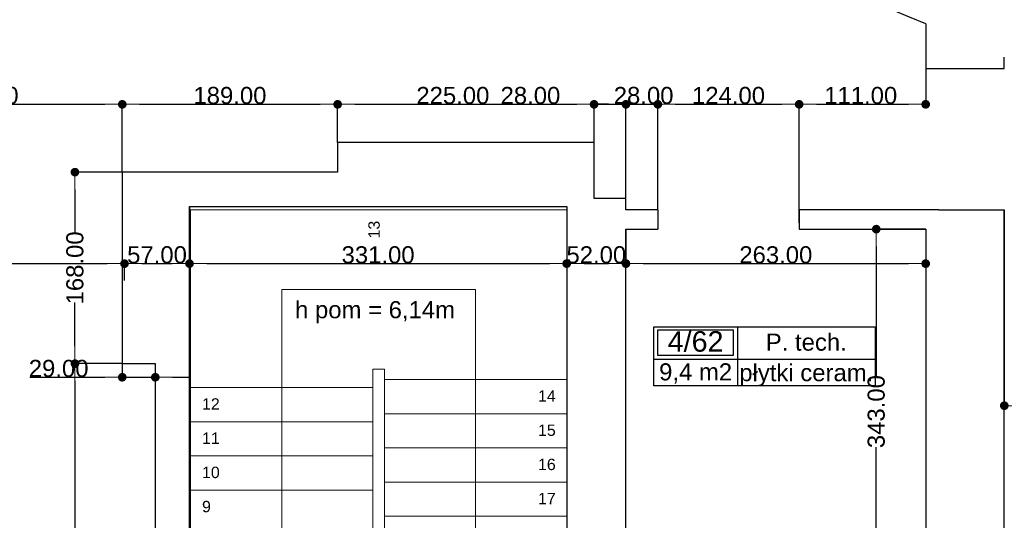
# Model space of a CAD drawing. Header units: millimetres. Extents: x -166872 to -65719, y 14266 to 44345.
# Tile 60 of 65: x -94558 to -85918, y 28744 to 33137. Entities that reach past the tile are written whole.
import ezdxf
from ezdxf.enums import TextEntityAlignment as Align

# ---------------------------------------------------------------- set-up
doc = ezdxf.new("R2010")
doc.units = ezdxf.units.MM
doc.header["$MEASUREMENT"] = 0
for name, color, linetype in [('Drzwi', 7, 'Continuous'), ('Obiekt', 7, 'Continuous'), ('Strefa', 7, 'Continuous'), ('Słup', 7, 'Continuous'), ('Tekst', 7, 'Continuous'), ('Wymiary', 63, 'Continuous'), ('Ściana', 7, 'Continuous')]:
    doc.layers.add(name, color=color, linetype=linetype)
doc.styles.add('Arial', font='txt')
doc.styles.add('Times new roman', font='txt')
doc.dimstyles.new('GENERATED_STYLE__1', dxfattribs={"dimtxt": 150, "dimasz": 152, "dimexe": 0.18, "dimexo": 0, "dimgap": 0.09, "dimtad": 1, "dimtih": 1, "dimtoh": 1, "dimlfac": 0.1, "dimzin": 0, "dimdsep": 46, "dimtxsty": 'Arial', "dimblk": 'ARROWHEAD_11', "dimblk1": 'ARROWHEAD_11', "dimblk2": 'ARROWHEAD_11', "dimcen": 0.09, "dimclrd": 114, "dimclre": 114, "dimclrt": 114, "dimazin": 0, "dimtfac": 1, "dimtdec": 4, "dimtmove": 0, "dimatfit": 3, "dimfxl": 1, "dimtolj": 1, "dimtzin": 0, "dimarcsym": 0})
doc.dimstyles.new('GENERATED_STYLE__2', dxfattribs={"dimtxt": 150, "dimasz": 152, "dimexe": 0.18, "dimexo": 0, "dimgap": 0.09, "dimtad": 1, "dimlfac": 0.1, "dimzin": 0, "dimdsep": 46, "dimtxsty": 'Arial', "dimblk": 'ARROWHEAD_11', "dimblk1": 'ARROWHEAD_11', "dimblk2": 'ARROWHEAD_11', "dimcen": 0.09, "dimclrd": 114, "dimclre": 114, "dimclrt": 114, "dimazin": 0, "dimtfac": 1, "dimtdec": 4, "dimtmove": 0, "dimatfit": 3, "dimfxl": 1, "dimtolj": 1, "dimtzin": 0, "dimarcsym": 0})

# ---------------------------------------------------------------- blocks, each defined once
blk = doc.blocks.new('P. biur._4_62_62', base_point=(-88259.8, 30159))
at = {"layer": 'Strefa'}
for p, q in [((-88993.8, 30441.9), (-87051.6, 30441.9)), ((-88993.8, 29923.3), (-88993.8, 30441.9)), ((-88957.1, 30416), (-88296.5, 30416)), ((-88957.1, 30189.7), (-88957.1, 30416)), ((-88296.5, 30416), (-88296.5, 30189.7)), ((-88259.8, 30441.9), (-88259.8, 29923.3)), ((-87051.6, 30441.9), (-87051.6, 29923.3)), ((-88993.8, 30159), (-87051.6, 30159)), ((-88296.5, 30189.7), (-88957.1, 30189.7)), ((-87051.6, 29923.3), (-88993.8, 29923.3))]:
    blk.add_line(p, q, dxfattribs=at)
at = {"layer": 'Strefa', "style": 'Arial'}
for tag, height, p in [('ROOM_NUMBER', 180, (-88626.8, 30314)), ('ROOM_NAME', 150, (-87655.7, 30307.9)), ('ROOM_CALC_AREA', 150, (-88626.8, 30047)), ('floor_f', 150, (-87655.7, 30039.9))]:
    blk.add_attdef(tag, text='', height=height, dxfattribs=at).set_placement(p, align=Align.MIDDLE_CENTER)
blk = doc.blocks.new('ARROWHEAD_11')
at = {"color": 0, "linetype": 'Continuous', "lineweight": 0}
blk.add_line((0, 0), (-1, 0), dxfattribs=at)
at = {"color": 0, "linetype": 'Continuous', "lineweight": 0, "const_width": 0.25, "flags": 128}
blk.add_lwpolyline([(-0.125, 0, 1), (0.125, 0, 1)], format="xyb", close=True, dxfattribs=at)
blk = doc.blocks.new('*D5748')
at = {"layer": 'Defpoints', "color": 0}
for p in [(-96118, 33084.3), (-93658, 32394.6), (-93658, 31799.3)]:
    blk.add_point(p, dxfattribs=at)
at = {"layer": 'Wymiary', "color": 114, "lineweight": -2}
for p, q in [((-96118, 33084.3), (-96118, 32394.4)), ((-95966, 32394.6), (-93810, 32394.6)), ((-93658, 31799.3), (-93658, 32394.8))]:
    blk.add_line(p, q, dxfattribs=at)
at = {"layer": 'Wymiary', "color": 114, "lineweight": -2, "xscale": 152, "yscale": 152, "zscale": 152, "rotation": 180}
blk.add_blockref('ARROWHEAD_11', (-96118, 32394.6), dxfattribs=at)
at = {"layer": 'Wymiary', "color": 114, "lineweight": -2, "xscale": 152, "yscale": 152, "zscale": 152}
blk.add_blockref('ARROWHEAD_11', (-93658, 32394.6), dxfattribs=at)
at = {"layer": 'Wymiary', "color": 114, "lineweight": 13, "insert": (-94888, 32471.3), "char_height": 150, "attachment_point": 5, "style": 'Arial'}
blk.add_mtext('\\A1;246.00', dxfattribs=at)
blk = doc.blocks.new('*D5749')
at = {"layer": 'Defpoints', "color": 0}
for p in [(-91768, 32394.6), (-91768, 32059.3), (-93658, 31799.3)]:
    blk.add_point(p, dxfattribs=at)
at = {"layer": 'Wymiary', "color": 114, "lineweight": -2}
for p, q in [((-93658, 31799.3), (-93658, 32394.8)), ((-93506, 32394.6), (-91920, 32394.6)), ((-91768, 32059.3), (-91768, 32394.8))]:
    blk.add_line(p, q, dxfattribs=at)
at = {"layer": 'Wymiary', "color": 114, "lineweight": -2, "xscale": 152, "yscale": 152, "zscale": 152, "rotation": 180}
blk.add_blockref('ARROWHEAD_11', (-93658, 32394.6), dxfattribs=at)
at = {"layer": 'Wymiary', "color": 114, "lineweight": -2, "xscale": 152, "yscale": 152, "zscale": 152}
blk.add_blockref('ARROWHEAD_11', (-91768, 32394.6), dxfattribs=at)
at = {"layer": 'Wymiary', "color": 114, "lineweight": 13, "insert": (-92713, 32471.3), "char_height": 150, "attachment_point": 5, "style": 'Arial'}
blk.add_mtext('\\A1;189.00', dxfattribs=at)
blk = doc.blocks.new('*D5750')
at = {"layer": 'Defpoints', "color": 0}
for p in [(-89518, 32394.6), (-91768, 32059.3), (-89518, 32059.3)]:
    blk.add_point(p, dxfattribs=at)
at = {"layer": 'Wymiary', "color": 114, "lineweight": -2}
for p, q in [((-91768, 32059.3), (-91768, 32394.8)), ((-91616, 32394.6), (-89670, 32394.6)), ((-89518, 32059.3), (-89518, 32394.8))]:
    blk.add_line(p, q, dxfattribs=at)
at = {"layer": 'Wymiary', "color": 114, "lineweight": -2, "xscale": 152, "yscale": 152, "zscale": 152, "rotation": 180}
blk.add_blockref('ARROWHEAD_11', (-91768, 32394.6), dxfattribs=at)
at = {"layer": 'Wymiary', "color": 114, "lineweight": -2, "xscale": 152, "yscale": 152, "zscale": 152}
blk.add_blockref('ARROWHEAD_11', (-89518, 32394.6), dxfattribs=at)
at = {"layer": 'Wymiary', "color": 114, "lineweight": 13, "insert": (-90756.8, 32471.3), "char_height": 150, "attachment_point": 5, "style": 'Arial'}
blk.add_mtext('\\A1;225.00', dxfattribs=at)
blk = doc.blocks.new('*D5751')
at = {"layer": 'Defpoints', "color": 0}
for p in [(-89238, 32394.6), (-89518, 32059.3), (-89238, 31569.3)]:
    blk.add_point(p, dxfattribs=at)
at = {"layer": 'Wymiary', "color": 114, "lineweight": -2}
for p, q in [((-90330.3, 32394.6), (-89822, 32394.6)), ((-89822, 32394.6), (-89670, 32394.6)), ((-89518, 32059.3), (-89518, 32394.8)), ((-89518, 32394.6), (-89238, 32394.6)), ((-89238, 31569.3), (-89238, 32394.8)), ((-89086, 32394.6), (-88934, 32394.6))]:
    blk.add_line(p, q, dxfattribs=at)
at = {"layer": 'Wymiary', "color": 114, "lineweight": -2, "xscale": 152, "yscale": 152, "zscale": 152}
blk.add_blockref('ARROWHEAD_11', (-89518, 32394.6), dxfattribs=at)
at = {"layer": 'Wymiary', "color": 114, "lineweight": -2, "xscale": 152, "yscale": 152, "zscale": 152, "rotation": 180}
blk.add_blockref('ARROWHEAD_11', (-89238, 32394.6), dxfattribs=at)
at = {"layer": 'Wymiary', "color": 114, "lineweight": 13, "insert": (-90076.2, 32471.3), "char_height": 150, "attachment_point": 5, "style": 'Arial'}
blk.add_mtext('\\A1;28.00', dxfattribs=at)
blk = doc.blocks.new('*D5752')
at = {"layer": 'Defpoints', "color": 0}
for p in [(-88958, 32394.6), (-89238, 31569.3), (-88958, 31469.3)]:
    blk.add_point(p, dxfattribs=at)
at = {"layer": 'Wymiary', "color": 114, "lineweight": -2}
for p, q in [((-89390, 32394.6), (-89542, 32394.6)), ((-89238, 31569.3), (-89238, 32394.8)), ((-89238, 32394.6), (-88958, 32394.6)), ((-88958, 31469.3), (-88958, 32394.8)), ((-88806, 32394.6), (-88654, 32394.6))]:
    blk.add_line(p, q, dxfattribs=at)
at = {"layer": 'Wymiary', "color": 114, "lineweight": -2, "xscale": 152, "yscale": 152, "zscale": 152}
blk.add_blockref('ARROWHEAD_11', (-89238, 32394.6), dxfattribs=at)
at = {"layer": 'Wymiary', "color": 114, "lineweight": -2, "xscale": 152, "yscale": 152, "zscale": 152, "rotation": 180}
blk.add_blockref('ARROWHEAD_11', (-88958, 32394.6), dxfattribs=at)
at = {"layer": 'Wymiary', "color": 114, "lineweight": 13, "insert": (-89083, 32471.3), "char_height": 150, "attachment_point": 5, "style": 'Arial'}
blk.add_mtext('\\A1;28.00', dxfattribs=at)
blk = doc.blocks.new('*D5753')
at = {"layer": 'Defpoints', "color": 0}
for p in [(-87718, 32394.6), (-88958, 31469.3), (-87718, 31469.3)]:
    blk.add_point(p, dxfattribs=at)
at = {"layer": 'Wymiary', "color": 114, "lineweight": -2}
for p, q in [((-88958, 31469.3), (-88958, 32394.8)), ((-88806, 32394.6), (-87870, 32394.6)), ((-87718, 31469.3), (-87718, 32394.8))]:
    blk.add_line(p, q, dxfattribs=at)
at = {"layer": 'Wymiary', "color": 114, "lineweight": -2, "xscale": 152, "yscale": 152, "zscale": 152, "rotation": 180}
blk.add_blockref('ARROWHEAD_11', (-88958, 32394.6), dxfattribs=at)
at = {"layer": 'Wymiary', "color": 114, "lineweight": -2, "xscale": 152, "yscale": 152, "zscale": 152}
blk.add_blockref('ARROWHEAD_11', (-87718, 32394.6), dxfattribs=at)
at = {"layer": 'Wymiary', "color": 114, "lineweight": 13, "insert": (-88338, 32471.3), "char_height": 150, "attachment_point": 5, "style": 'Arial'}
blk.add_mtext('\\A1;124.00', dxfattribs=at)
blk = doc.blocks.new('*D5754')
at = {"layer": 'Defpoints', "color": 0}
for p in [(-86608, 33101.2), (-86608, 32394.6), (-87718, 31469.3)]:
    blk.add_point(p, dxfattribs=at)
at = {"layer": 'Wymiary', "color": 114, "lineweight": -2}
for p, q in [((-86608, 33101.2), (-86608, 32394.4)), ((-87718, 31469.3), (-87718, 32394.8)), ((-87566, 32394.6), (-86760, 32394.6))]:
    blk.add_line(p, q, dxfattribs=at)
at = {"layer": 'Wymiary', "color": 114, "lineweight": -2, "xscale": 152, "yscale": 152, "zscale": 152, "rotation": 180}
blk.add_blockref('ARROWHEAD_11', (-87718, 32394.6), dxfattribs=at)
at = {"layer": 'Wymiary', "color": 114, "lineweight": -2, "xscale": 152, "yscale": 152, "zscale": 152}
blk.add_blockref('ARROWHEAD_11', (-86608, 32394.6), dxfattribs=at)
at = {"layer": 'Wymiary', "color": 114, "lineweight": 13, "insert": (-87178, 32471.3), "char_height": 150, "attachment_point": 5, "style": 'Arial'}
blk.add_mtext('\\A1;111.00', dxfattribs=at)
blk = doc.blocks.new('*D5908')
at = {"layer": 'Defpoints', "color": 0}
for p in [(-96848, 31469.3), (-93638, 30996.6), (-93638, 30849.3)]:
    blk.add_point(p, dxfattribs=at)
at = {"layer": 'Wymiary', "color": 114, "lineweight": -2}
for p, q in [((-96848, 31469.3), (-96848, 30996.4)), ((-96696, 30996.6), (-93790, 30996.6)), ((-93638, 30849.3), (-93638, 30996.8))]:
    blk.add_line(p, q, dxfattribs=at)
at = {"layer": 'Wymiary', "color": 114, "lineweight": -2, "xscale": 152, "yscale": 152, "zscale": 152, "rotation": 180}
blk.add_blockref('ARROWHEAD_11', (-96848, 30996.6), dxfattribs=at)
at = {"layer": 'Wymiary', "color": 114, "lineweight": -2, "xscale": 152, "yscale": 152, "zscale": 152}
blk.add_blockref('ARROWHEAD_11', (-93638, 30996.6), dxfattribs=at)
at = {"layer": 'Wymiary', "color": 114, "lineweight": 13, "insert": (-95243, 31073.3), "char_height": 150, "attachment_point": 5, "style": 'Arial'}
blk.add_mtext('\\A1;321.00', dxfattribs=at)
blk = doc.blocks.new('*D5909')
at = {"layer": 'Defpoints', "color": 0}
for p in [(-93068, 31499.3), (-93068, 30996.6), (-93638, 30849.3)]:
    blk.add_point(p, dxfattribs=at)
at = {"layer": 'Wymiary', "color": 114, "lineweight": -2}
for p, q in [((-93068, 31499.3), (-93068, 30996.4)), ((-93638, 30849.3), (-93638, 30996.8)), ((-93486, 30996.6), (-93220, 30996.6))]:
    blk.add_line(p, q, dxfattribs=at)
at = {"layer": 'Wymiary', "color": 114, "lineweight": -2, "xscale": 152, "yscale": 152, "zscale": 152, "rotation": 180}
blk.add_blockref('ARROWHEAD_11', (-93638, 30996.6), dxfattribs=at)
at = {"layer": 'Wymiary', "color": 114, "lineweight": -2, "xscale": 152, "yscale": 152, "zscale": 152}
blk.add_blockref('ARROWHEAD_11', (-93068, 30996.6), dxfattribs=at)
at = {"layer": 'Wymiary', "color": 114, "lineweight": 13, "insert": (-93353, 31073.3), "char_height": 150, "attachment_point": 5, "style": 'Arial'}
blk.add_mtext('\\A1;57.00', dxfattribs=at)
blk = doc.blocks.new('*D5910')
at = {"layer": 'Defpoints', "color": 0}
for p in [(-93068, 31499.3), (-89758, 31499.3), (-89758, 30996.6)]:
    blk.add_point(p, dxfattribs=at)
at = {"layer": 'Wymiary', "color": 114, "lineweight": -2}
for p, q in [((-93068, 31499.3), (-93068, 30996.4)), ((-89758, 31499.3), (-89758, 30996.4)), ((-92916, 30996.6), (-89910, 30996.6))]:
    blk.add_line(p, q, dxfattribs=at)
at = {"layer": 'Wymiary', "color": 114, "lineweight": -2, "xscale": 152, "yscale": 152, "zscale": 152, "rotation": 180}
blk.add_blockref('ARROWHEAD_11', (-93068, 30996.6), dxfattribs=at)
at = {"layer": 'Wymiary', "color": 114, "lineweight": -2, "xscale": 152, "yscale": 152, "zscale": 152}
blk.add_blockref('ARROWHEAD_11', (-89758, 30996.6), dxfattribs=at)
at = {"layer": 'Wymiary', "color": 114, "lineweight": 13, "insert": (-91413, 31073.3), "char_height": 150, "attachment_point": 5, "style": 'Arial'}
blk.add_mtext('\\A1;331.00', dxfattribs=at)
blk = doc.blocks.new('*D5911')
at = {"layer": 'Defpoints', "color": 0}
for p in [(-89758, 31499.3), (-89238, 31299.3), (-89238, 30996.6)]:
    blk.add_point(p, dxfattribs=at)
at = {"layer": 'Wymiary', "color": 114, "lineweight": -2}
for p, q in [((-89758, 31499.3), (-89758, 30996.4)), ((-89238, 31299.3), (-89238, 30996.4)), ((-89606, 30996.6), (-89390, 30996.6))]:
    blk.add_line(p, q, dxfattribs=at)
at = {"layer": 'Wymiary', "color": 114, "lineweight": -2, "xscale": 152, "yscale": 152, "zscale": 152, "rotation": 180}
blk.add_blockref('ARROWHEAD_11', (-89758, 30996.6), dxfattribs=at)
at = {"layer": 'Wymiary', "color": 114, "lineweight": -2, "xscale": 152, "yscale": 152, "zscale": 152}
blk.add_blockref('ARROWHEAD_11', (-89238, 30996.6), dxfattribs=at)
at = {"layer": 'Wymiary', "color": 114, "lineweight": 13, "insert": (-89498, 31073.3), "char_height": 150, "attachment_point": 5, "style": 'Arial'}
blk.add_mtext('\\A1;52.00', dxfattribs=at)
blk = doc.blocks.new('*D5912')
at = {"layer": 'Defpoints', "color": 0}
for p in [(-89238, 31299.3), (-86608, 31299.3), (-86608, 30996.6)]:
    blk.add_point(p, dxfattribs=at)
at = {"layer": 'Wymiary', "color": 114, "lineweight": -2}
for p, q in [((-89238, 31299.3), (-89238, 30996.4)), ((-86608, 31299.3), (-86608, 30996.4)), ((-89086, 30996.6), (-86760, 30996.6))]:
    blk.add_line(p, q, dxfattribs=at)
at = {"layer": 'Wymiary', "color": 114, "lineweight": -2, "xscale": 152, "yscale": 152, "zscale": 152, "rotation": 180}
blk.add_blockref('ARROWHEAD_11', (-89238, 30996.6), dxfattribs=at)
at = {"layer": 'Wymiary', "color": 114, "lineweight": -2, "xscale": 152, "yscale": 152, "zscale": 152}
blk.add_blockref('ARROWHEAD_11', (-86608, 30996.6), dxfattribs=at)
at = {"layer": 'Wymiary', "color": 114, "lineweight": 13, "insert": (-87923, 31073.3), "char_height": 150, "attachment_point": 5, "style": 'Arial'}
blk.add_mtext('\\A1;263.00', dxfattribs=at)
blk = doc.blocks.new('*D5914')
at = {"layer": 'Defpoints', "color": 0}
for p in [(-93658, 30119.3), (-93368, 30119.3), (-93368, 29999.6)]:
    blk.add_point(p, dxfattribs=at)
at = {"layer": 'Wymiary', "color": 114, "lineweight": -2}
for p, q in [((-93658, 30119.3), (-93658, 29999.5)), ((-93368, 30119.3), (-93368, 29999.5)), ((-94470.3, 29999.6), (-93962, 29999.6)), ((-93962, 29999.6), (-93810, 29999.6)), ((-93658, 29999.6), (-93368, 29999.6)), ((-93216, 29999.6), (-93064, 29999.6))]:
    blk.add_line(p, q, dxfattribs=at)
at = {"layer": 'Wymiary', "color": 114, "lineweight": -2, "xscale": 152, "yscale": 152, "zscale": 152}
blk.add_blockref('ARROWHEAD_11', (-93658, 29999.6), dxfattribs=at)
at = {"layer": 'Wymiary', "color": 114, "lineweight": -2, "xscale": 152, "yscale": 152, "zscale": 152, "rotation": 180}
blk.add_blockref('ARROWHEAD_11', (-93368, 29999.6), dxfattribs=at)
at = {"layer": 'Wymiary', "color": 114, "lineweight": 13, "insert": (-94216.2, 30076.3), "char_height": 150, "attachment_point": 5, "style": 'Arial'}
blk.add_mtext('\\A1;29.00', dxfattribs=at)
blk = doc.blocks.new('*D5921')
at = {"layer": 'Defpoints', "color": 0}
for p in [(-87041.5, 31299.3), (-86608, 31299.3), (-86608, 27869.3)]:
    blk.add_point(p, dxfattribs=at)
at = {"layer": 'Wymiary', "color": 114, "lineweight": -2}
for p, q in [((-86608, 31299.3), (-87041.7, 31299.3)), ((-87041.5, 31147.3), (-87041.5, 30009.3)), ((-87041.5, 28021.3), (-87041.5, 29387)), ((-86608, 27869.3), (-87041.7, 27869.3))]:
    blk.add_line(p, q, dxfattribs=at)
at = {"layer": 'Wymiary', "color": 114, "lineweight": -2, "xscale": 152, "yscale": 152, "zscale": 152}
for p, rotation in [((-87041.5, 31299.3), 90), ((-87041.5, 27869.3), 270)]:
    blk.add_blockref('ARROWHEAD_11', p, dxfattribs=dict(at, rotation=rotation))
at = {"layer": 'Wymiary', "color": 114, "lineweight": 13, "insert": (-87041.5, 29698.1), "char_height": 150, "attachment_point": 5, "rotation": 90, "style": 'Arial'}
blk.add_mtext('\\A1;343.00', dxfattribs=at)
blk = doc.blocks.new('*D5955')
at = {"layer": 'Defpoints', "color": 0}
for p in [(-94073.2, 30119.3), (-93658, 30119.3), (-93368, 25859.3)]:
    blk.add_point(p, dxfattribs=at)
at = {"layer": 'Wymiary', "color": 114, "lineweight": -2}
for p, q in [((-93658, 30119.3), (-94073.4, 30119.3)), ((-94073.2, 29967.3), (-94073.2, 28303.5)), ((-94073.2, 26011.3), (-94073.2, 27675.1)), ((-93368, 25859.3), (-94073.4, 25859.3))]:
    blk.add_line(p, q, dxfattribs=at)
at = {"layer": 'Wymiary', "color": 114, "lineweight": -2, "xscale": 152, "yscale": 152, "zscale": 152}
for p, rotation in [((-94073.2, 30119.3), 90), ((-94073.2, 25859.3), 270)]:
    blk.add_blockref('ARROWHEAD_11', p, dxfattribs=dict(at, rotation=rotation))
at = {"layer": 'Wymiary', "color": 114, "lineweight": 13, "insert": (-94073.2, 27989.3), "char_height": 150, "attachment_point": 5, "rotation": 90, "style": 'Arial'}
blk.add_mtext('\\A1;426.00', dxfattribs=at)
blk = doc.blocks.new('*D5956')
at = {"layer": 'Defpoints', "color": 0}
for p in [(-94073.2, 31799.3), (-93658, 31799.3), (-93658, 30119.3)]:
    blk.add_point(p, dxfattribs=at)
at = {"layer": 'Wymiary', "color": 114, "lineweight": -2}
for p, q in [((-93658, 31799.3), (-94073.4, 31799.3)), ((-94073.2, 31647.3), (-94073.2, 31263.5)), ((-94073.2, 30271.3), (-94073.2, 30655.2)), ((-93658, 30119.3), (-94073.4, 30119.3))]:
    blk.add_line(p, q, dxfattribs=at)
at = {"layer": 'Wymiary', "color": 114, "lineweight": -2, "xscale": 152, "yscale": 152, "zscale": 152}
for p, rotation in [((-94073.2, 31799.3), 90), ((-94073.2, 30119.3), 270)]:
    blk.add_blockref('ARROWHEAD_11', p, dxfattribs=dict(at, rotation=rotation))
at = {"layer": 'Wymiary', "color": 114, "lineweight": 13, "insert": (-94073.2, 30959.3), "char_height": 150, "attachment_point": 5, "rotation": 90, "style": 'Arial'}
blk.add_mtext('\\A1;168.00', dxfattribs=at)
blk = doc.blocks.new('*D6254')
at = {"layer": 'Defpoints', "color": 0}
for p in [(-85918, 31469.3), (-84208, 31009.3), (-84208, 29750.1)]:
    blk.add_point(p, dxfattribs=at)
at = {"layer": 'Wymiary', "color": 114, "lineweight": -2}
for p, q in [((-85918, 31469.3), (-85918, 29749.9)), ((-84208, 31009.3), (-84208, 29749.9)), ((-85766, 29750.1), (-84360, 29750.1))]:
    blk.add_line(p, q, dxfattribs=at)
at = {"layer": 'Wymiary', "color": 114, "lineweight": -2, "xscale": 152, "yscale": 152, "zscale": 152, "rotation": 180}
blk.add_blockref('ARROWHEAD_11', (-85918, 29750.1), dxfattribs=at)
at = {"layer": 'Wymiary', "color": 114, "lineweight": -2, "xscale": 152, "yscale": 152, "zscale": 152}
blk.add_blockref('ARROWHEAD_11', (-84208, 29750.1), dxfattribs=at)
at = {"layer": 'Wymiary', "color": 114, "lineweight": 13, "insert": (-85063, 29826.8), "char_height": 150, "attachment_point": 5, "style": 'Arial'}
blk.add_mtext('\\A1;171.00', dxfattribs=at)

msp = doc.modelspace()

# ---------------------------------------------------------------- linework, layer by layer
at = {"layer": 'Drzwi'}
for p, q in [((-88958.019, 31469.32), (-88958.019, 31354.32)), ((-88958.019, 31469.32), (-88958.019, 31354.32)), ((-87718.019, 31354.32), (-87718.019, 31469.32)), ((-87718.019, 31469.32), (-87718.019, 31354.32))]:
    msp.add_line(p, q, dxfattribs=at)
at = {"layer": 'Obiekt', "lineweight": 20}
for p, q in [((-93057.975, 27899.281), (-93057.975, 31469.281)), ((-93057.975, 31469.281), (-89757.975, 31469.281)), ((-89757.975, 31469.281), (-89757.975, 26379.281)), ((-92257.975, 27664.281), (-92257.975, 30769.281)), ((-92257.975, 30769.281), (-90557.975, 30769.281)), ((-90557.975, 30769.281), (-90557.975, 26379.281)), ((-91457.975, 27429.281), (-91457.975, 30069.281)), ((-91457.975, 30069.281), (-91357.975, 30069.281)), ((-91357.975, 30069.281), (-91357.975, 26379.281)), ((-93057.975, 29909.281), (-91457.975, 29909.281)), ((-89757.975, 29979.281), (-91357.975, 29979.281)), ((-89757.975, 29679.281), (-91357.975, 29679.281)), ((-93057.975, 29609.281), (-91457.975, 29609.281)), ((-89757.975, 29379.281), (-91357.975, 29379.281)), ((-93057.975, 29309.281), (-91457.975, 29309.281)), ((-89757.975, 29079.281), (-91357.975, 29079.281)), ((-93057.975, 29009.281), (-91457.975, 29009.281)), ((-89757.975, 28779.281), (-91357.975, 28779.281))]:
    msp.add_line(p, q, dxfattribs=at)
at = {"layer": 'Słup'}
for p, q in [((-91768.019, 32059.32), (-91768.019, 31799.32)), ((-89518.019, 32059.32), (-91768.019, 32059.32)), ((-89518.019, 31799.32), (-89518.019, 32059.32)), ((-93368.019, 31799.32), (-93658.019, 31799.32)), ((-93658.019, 31799.32), (-93658.019, 31499.32)), ((-89238.019, 31569.32), (-89518.019, 31569.32)), ((-89238.019, 31499.32), (-89238.019, 31569.32)), ((-93658.019, 31499.32), (-93658.019, 30119.32)), ((-93658.019, 30119.32), (-93368.019, 30119.32))]:
    msp.add_line(p, q, dxfattribs=at)
at = {"layer": 'Ściana'}
for p, q in [((-86608.019, 32709.32), (-85918.019, 32709.32)), ((-88958.019, 31469.32), (-88958.019, 31354.32)), ((-87718.019, 31469.32), (-87718.019, 31354.32)), ((-86493.019, 31469.32), (-85918.019, 31469.32)), ((-88958.019, 31354.32), (-88958.019, 31299.32)), ((-87718.019, 31354.32), (-87718.019, 31299.32))]:
    msp.add_line(p, q, dxfattribs=at)
at = {"layer": 'Ściana', "flags": 128}
for points in [[(-86608.019, 33101.164), (-86608.019, 32709.32)], [(-85918.019, 32709.32), (-85918.019, 32809.161)], [(-91768.019, 31799.32), (-93368.019, 31799.32)], [(-89518.019, 31569.32), (-89518.019, 31799.32)], [(-93068.019, 25859.32), (-93068.019, 31499.32)], [(-93068.019, 31499.32), (-89757.975, 31499.32)], [(-89757.975, 31499.32), (-89757.975, 27369.32)], [(-89237.975, 31469.32), (-89237.975, 31499.32)], [(-88958.019, 31469.32), (-89237.975, 31469.32)], [(-86493.019, 31469.32), (-87718.019, 31469.32)], [(-85918.019, 27709.32), (-85918.019, 31469.32)], [(-89237.975, 31299.32), (-88958.019, 31299.32)], [(-89237.975, 27709.32), (-89237.975, 31299.32)], [(-87718.019, 31299.32), (-86608.019, 31299.32)], [(-86608.019, 31299.32), (-86608.019, 27869.32)], [(-93368.019, 30119.32), (-93368.019, 25859.32)]]:
    msp.add_lwpolyline(points, dxfattribs=at)
at = {"layer": 'Ściana'}
for centre, radius, start, end in [((-132427.47, -75066.981), 119113.747, 64.91502534, 72.7714615), ((-132427.47, -75066.981), 118773.747, 65.11518084, 72.77143988), ((-140453.307, -84742.896), 130967.865, 57.19530479, 68.83493994), ((-125419.108, -59570.112), 100880.225, 64.27890534, 70.08756238), ((-125419.108, -59570.112), 100470.225, 67.27587549, 70.05916446)]:
    msp.add_arc(centre, radius, start, end, dxfattribs=at)

# ---------------------------------------------------------------- block references
at = {"layer": 'Strefa'}
ref = msp.add_blockref('P. biur._4_62_62', (-88259.804, 30159.041), dxfattribs=at)
ref.add_attrib('ROOM_NAME', 'P. tech.', dxfattribs={"color": 7, "height": 150, "style": 'Arial'}).set_placement((-87655.72, 30307.858), align=Align.MIDDLE_CENTER)
ref.add_attrib('ROOM_NUMBER', '4/62', dxfattribs={"color": 7, "height": 180, "style": 'Arial'}).set_placement((-88626.824, 30313.989), align=Align.MIDDLE_CENTER)
ref.add_attrib('ROOM_CALC_AREA', '9,4 m2', dxfattribs={"color": 7, "height": 150, "style": 'Arial'}).set_placement((-88626.824, 30046.987), align=Align.MIDDLE_CENTER)
ref.add_attrib('floor_f', 'płytki ceram.', dxfattribs={"color": 7, "height": 150, "style": 'Arial'}).set_placement((-87655.72, 30039.941), align=Align.MIDDLE_CENTER)

# ---------------------------------------------------------------- texts
at = {"layer": 'Obiekt', "lineweight": 20, "insert": (-91447.832, 31217.51), "char_height": 100, "attachment_point": 4, "rotation": 90, "style": 'Arial'}
msp.add_mtext('\\A1;{\\fArial|b0|i0|c238|p38;13}', dxfattribs=at)
at = {"layer": 'Obiekt', "lineweight": 20, "char_height": 100, "attachment_point": 4, "style": 'Arial'}
for s, insert in [('\\A1;{\\fArial|b0|i0|c238|p38;12}', (-92957.975, 29764.996)), ('\\A1;{\\fArial|b0|i0|c238|p38;14}', (-90009.747, 29834.996)), ('\\A1;{\\fArial|b0|i0|c238|p38;15}', (-90009.747, 29534.173)), ('\\A1;{\\fArial|b0|i0|c238|p38;11}', (-92957.975, 29464.996)), ('\\A1;{\\fArial|b0|i0|c238|p38;10}', (-92957.975, 29164.173)), ('\\A1;{\\fArial|b0|i0|c238|p38;16}', (-90009.747, 29234.173)), ('\\A1;{\\fArial|b0|i0|c238|p38;17}', (-90009.747, 28934.996)), ('\\A1;{\\fArial|b0|i0|c238|p38;9}', (-92957.975, 28864.173))]:
    msp.add_mtext(s, dxfattribs=dict(at, insert=insert))
at = {"layer": 'Tekst', "insert": (-91439.803, 30667.341), "char_height": 150, "attachment_point": 2, "style": 'Times new roman'}
msp.add_mtext('\\A1;{\\fArial|b0|i0|c0|p38;h pom = 6,14m}', dxfattribs=at)

# ---------------------------------------------------------------- dimensions: what is measured, and where the dimension line sits
at = {"layer": 'Wymiary', "lineweight": 13}
for base, p1, p2, picture, middle in [((-86608.019, 32394.584), (-87718.019, 31469.32), (-86608.019, 33101.164), '*D5754', (-87178.019, 32394.584)), ((-93658.019, 32394.584), (-96118.019, 33084.32), (-93658.019, 31799.32), '*D5748', (-94888.019, 32394.584)), ((-91768.019, 32394.584), (-93658.019, 31799.32), (-91768.019, 32059.32), '*D5749', (-92713.019, 32394.584)), ((-89518.019, 32394.584), (-91768.019, 32059.32), (-89518.019, 32059.32), '*D5750', (-90756.848, 32394.584)), ((-89238.019, 32394.584), (-89518.019, 32059.32), (-89238.019, 31569.32), '*D5751', (-90076.219, 32394.584)), ((-88958.019, 32394.584), (-89238.019, 31569.32), (-88958.019, 31469.32), '*D5752', (-89083.019, 32394.584)), ((-87718.019, 32394.584), (-88958.019, 31469.32), (-87718.019, 31469.32), '*D5753', (-88338.019, 32394.584)), ((-93637.975, 30996.618), (-96848.019, 31469.32), (-93637.975, 30849.281), '*D5908', (-95242.997, 30996.618)), ((-93068.019, 30996.618), (-93637.975, 30849.281), (-93068.019, 31499.32), '*D5909', (-93352.997, 30996.618)), ((-89757.975, 30996.618), (-93068.019, 31499.32), (-89757.975, 31499.32), '*D5910', (-91412.997, 30996.618)), ((-89237.975, 30996.618), (-89757.975, 31499.32), (-89237.975, 31299.32), '*D5911', (-89497.975, 30996.618)), ((-84208.018, 29750.125), (-85918.019, 31469.32), (-84208.018, 31009.32), '*D6254', (-85063.019, 29750.125)), ((-86608.019, 30996.618), (-89237.975, 31299.32), (-86608.019, 31299.32), '*D5912', (-87922.997, 30996.618)), ((-93368.019, 29999.638), (-93658.019, 30119.32), (-93368.019, 30119.32), '*D5914', (-94216.219, 29999.638))]:
    dim = msp.add_linear_dim(base=base, p1=p1, p2=p2, dimstyle='GENERATED_STYLE__1', dxfattribs=at)
    dim.commit()
    dim.dimension.update_dxf_attribs({"geometry": picture, "text_midpoint": middle, "dimtype": 128})
for base, p1, p2, picture, middle in [((-94073.17, 31799.32), (-93658.019, 30119.32), (-93658.019, 31799.32), '*D5956', (-94073.17, 30959.32)), ((-87041.494, 31299.32), (-86608.019, 27869.32), (-86608.019, 31299.32), '*D5921', (-87041.494, 29698.149)), ((-94073.17, 30119.32), (-93368.019, 25859.32), (-93658.019, 30119.32), '*D5955', (-94073.17, 27989.32))]:
    dim = msp.add_linear_dim(base=base, p1=p1, p2=p2, angle=90, dimstyle='GENERATED_STYLE__2', dxfattribs=at)
    dim.commit()
    dim.dimension.update_dxf_attribs({"geometry": picture, "text_midpoint": middle, "dimtype": 128, "text_rotation": 90})

doc.saveas('drawing.dxf')
